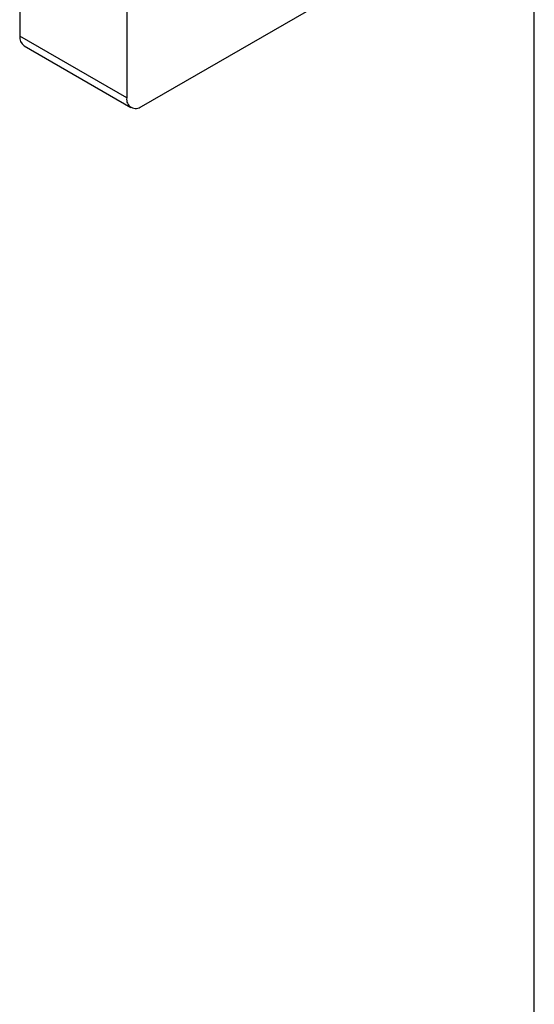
# Model space of a CAD drawing. Header units: millimetres. Extents: x 0 to 25230, y 0 to 17820.
# Tile 45 of 244: x 7315 to 7342, y 9968 to 10020. Entities that reach past the tile are written whole.
import ezdxf

# ---------------------------------------------------------------- set-up
doc = ezdxf.new("R2010")
doc.units = ezdxf.units.MM
doc.linetypes.add('SLD-Sólida', pattern=[0])
doc.layers.add('REFERÊNCIAS', color=9, linetype='SLD-Sólida')

msp = doc.modelspace()

# ---------------------------------------------------------------- linework, layer by layer
at = {"color": 7, "linetype": 'SLD-Sólida', "lineweight": 25, "ltscale": 30}
for p, q in [((7315.246, 10074.964), (7315.246, 10019.603)), ((7320.903, 10071.698), (7320.903, 10016.337)), ((7321.681, 10015.888), (7331.573, 10021.599)), ((7320.903, 10016.337), (7315.246, 10019.603)), ((7315.474, 10019.099), (7321.131, 10015.833))]:
    msp.add_line(p, q, dxfattribs=at)
at = {"color": 7, "linetype": 'SLD-Sólida', "lineweight": 25, "ltscale": 900}
for centre, radius, start, end in [((7315.769, 10019.536), 0.527, 172.7442, 235.9436), ((7321.377, 10016.26), 0.48, 170.786, 309.2033)]:
    msp.add_arc(centre, radius, start, end, dxfattribs=at)
at = {"layer": 'REFERÊNCIAS', "linetype": 'SLD-Sólida', "lineweight": 25, "ltscale": 30}
msp.add_line((7342.47, 9185.164), (7342.47, 10071.046), dxfattribs=at)

doc.saveas('drawing.dxf')
